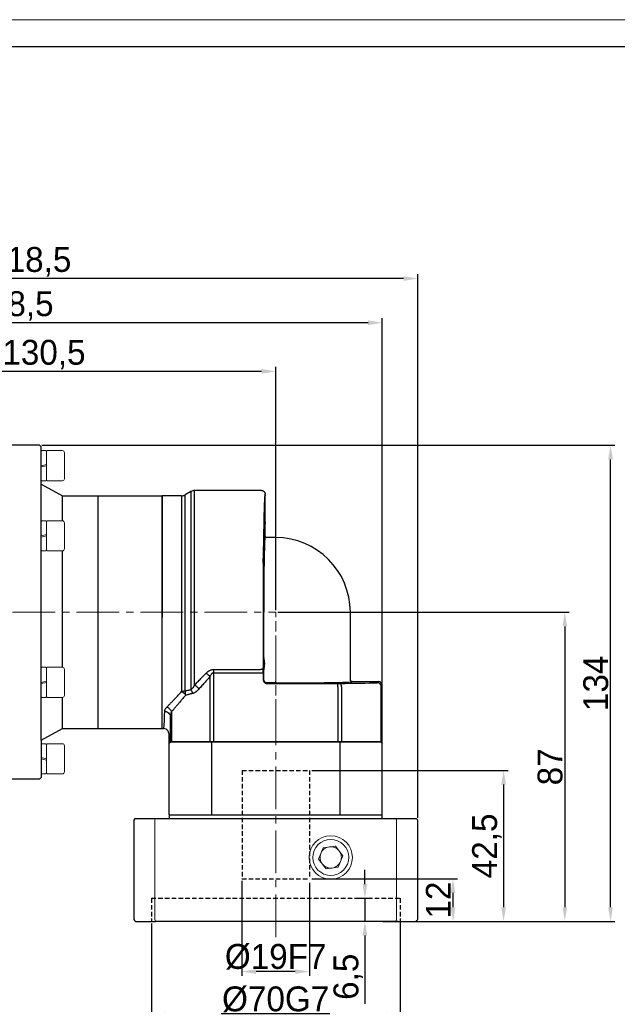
# Model space of a CAD drawing. Header units: millimetres. Extents: x 7406 to 8051, y -916 to -460.
# Tile 8 of 9: x 7709 to 7877, y -737 to -460. Entities that reach past the tile are written whole.
import ezdxf

# ---------------------------------------------------------------- set-up
doc = ezdxf.new("R2010")
doc.units = ezdxf.units.MM
doc.header["$PDSIZE"] = -5
doc.linetypes.add('DASHED2', pattern=[9.525, 6.35, -3.175])
doc.linetypes.add('点画线', pattern=[18, 12, -2, 2, -2])
doc.layers.get('0').update_dxf_attribs({"lineweight": 18})
doc.layers.get('Defpoints').update_dxf_attribs({"lineweight": 18})
doc.layers.add('4虚线层', color=6, linetype='DASHED2')
for name, color, linetype, lineweight in [('7中心线层', 7, '点画线', 18), ('图框_外框线', 7, 'Continuous', 18), ('尺寸线', 7, 'Continuous', 25), ('尺寸线层', 3, 'Continuous', 18), ('标注线', 7, 'Continuous', 18), ('粗实线', 7, 'Continuous', 40)]:
    doc.layers.add(name, color=color, linetype=linetype, lineweight=lineweight)
doc.styles.add('工程字', font='txt')
doc.dimstyles.new('ISO-25', dxfattribs={"dimtxt": 7, "dimasz": 4, "dimexe": 1.25, "dimexo": 0.625, "dimtad": 1, "dimtxsty": '工程字', "dimcen": 2, "dimdle": 8, "dimadec": 0, "dimazin": 0, "dimtfac": 1, "dimtmove": 0, "dimatfit": 3, "dimfxl": 1, "dimarcsym": 0})

# ---------------------------------------------------------------- blocks, each defined once
blk = doc.blocks.new('*D8')
at = {"layer": 'Defpoints', "color": 0}
for p in [(7602.8, -545.61), (7602.8, -617.08), (7811.3, -647.61)]:
    blk.add_point(p, dxfattribs=at)
at = {"layer": '尺寸线层', "color": 0, "lineweight": -2}
for p, q in [((7602.8, -616.45), (7602.8, -544.36)), ((7807.3, -545.61), (7606.8, -545.61)), ((7811.3, -646.98), (7811.3, -544.36))]:
    blk.add_line(p, q, dxfattribs=at)
at = {"layer": '尺寸线层', "color": 0}
for points in [[(7606.8, -544.95), (7606.8, -546.28), (7602.8, -545.61)], [(7807.3, -546.28), (7807.3, -544.95), (7811.3, -545.61)]]:
    blk.add_solid(points, dxfattribs=at)
at = {"layer": '尺寸线层', "color": 0, "insert": (7707.05, -540.9), "char_height": 7, "attachment_point": 5, "style": '工程字'}
blk.add_mtext('\\A1;208,5', dxfattribs=at)
blk = doc.blocks.new('*D9')
at = {"layer": 'Defpoints', "color": 0}
for p in [(7714.8, -580.08), (7875.54, -580.08), (7820.79, -714.08)]:
    blk.add_point(p, dxfattribs=at)
at = {"layer": '尺寸线层', "color": 0, "lineweight": -2}
for p, q in [((7715.43, -580.08), (7876.79, -580.08)), ((7875.54, -710.08), (7875.54, -584.08)), ((7821.42, -714.08), (7876.79, -714.08))]:
    blk.add_line(p, q, dxfattribs=at)
at = {"layer": '尺寸线层', "color": 0}
for points in [[(7876.21, -584.08), (7874.87, -584.08), (7875.54, -580.08)], [(7874.87, -710.08), (7876.21, -710.08), (7875.54, -714.08)]]:
    blk.add_solid(points, dxfattribs=at)
at = {"layer": '尺寸线层', "color": 0, "insert": (7871.42, -647.08), "char_height": 7, "attachment_point": 5, "rotation": 90, "style": '工程字'}
blk.add_mtext('\\A1;134', dxfattribs=at)
blk = doc.blocks.new('*D10')
at = {"layer": 'Defpoints', "color": 0}
for p in [(7781.3, -627.08), (7820.79, -714.08), (7862.68, -714.08)]:
    blk.add_point(p, dxfattribs=at)
at = {"layer": '尺寸线层', "color": 0, "lineweight": -2}
for p, q in [((7781.93, -627.08), (7863.93, -627.08)), ((7862.68, -631.08), (7862.68, -710.08)), ((7821.42, -714.08), (7863.93, -714.08))]:
    blk.add_line(p, q, dxfattribs=at)
at = {"layer": '尺寸线层', "color": 0}
for points in [[(7863.34, -631.08), (7862.01, -631.08), (7862.68, -627.08)], [(7862.01, -710.08), (7863.34, -710.08), (7862.68, -714.08)]]:
    blk.add_solid(points, dxfattribs=at)
at = {"layer": '尺寸线层', "color": 0, "insert": (7858.55, -670.58), "char_height": 7, "attachment_point": 5, "rotation": 90, "style": '工程字'}
blk.add_mtext('\\A1;87', dxfattribs=at)
blk = doc.blocks.new('*D11')
at = {"layer": 'Defpoints', "color": 0}
for p in [(7790.8, -671.58), (7820.79, -714.08), (7845.45, -714.08)]:
    blk.add_point(p, dxfattribs=at)
at = {"layer": '尺寸线层', "color": 0, "lineweight": -2}
for p, q in [((7791.43, -671.58), (7846.7, -671.58)), ((7845.45, -675.58), (7845.45, -710.08)), ((7821.42, -714.08), (7846.7, -714.08))]:
    blk.add_line(p, q, dxfattribs=at)
at = {"layer": '尺寸线层', "color": 0}
for points in [[(7846.11, -675.58), (7844.78, -675.58), (7845.45, -671.58)], [(7844.78, -710.08), (7846.11, -710.08), (7845.45, -714.08)]]:
    blk.add_solid(points, dxfattribs=at)
at = {"layer": '尺寸线层', "color": 0, "insert": (7840.74, -692.83), "char_height": 7, "attachment_point": 5, "rotation": 90, "style": '工程字'}
blk.add_mtext('\\A1;42,5', dxfattribs=at)
blk = doc.blocks.new('*D12')
at = {"layer": 'Defpoints', "color": 0}
for p in [(7602.8, -533.17), (7602.8, -617.08), (7821.3, -685.58)]:
    blk.add_point(p, dxfattribs=at)
at = {"layer": '尺寸线层', "color": 0, "lineweight": -2}
for p, q in [((7602.8, -616.45), (7602.8, -531.92)), ((7821.3, -684.95), (7821.3, -531.92)), ((7817.3, -533.17), (7606.8, -533.17))]:
    blk.add_line(p, q, dxfattribs=at)
at = {"layer": '尺寸线层', "color": 0}
for points in [[(7606.8, -532.51), (7606.8, -533.84), (7602.8, -533.17)], [(7817.3, -533.84), (7817.3, -532.51), (7821.3, -533.17)]]:
    blk.add_solid(points, dxfattribs=at)
at = {"layer": '尺寸线层', "color": 0, "insert": (7712.05, -528.46), "char_height": 7, "attachment_point": 5, "style": '工程字'}
blk.add_mtext('\\A1;218,5', dxfattribs=at)
blk = doc.blocks.new('*D18')
at = {"layer": 'Defpoints', "color": 0}
for p in [(7746.3, -714.08), (7816.3, -713.58), (7746.3, -740.13)]:
    blk.add_point(p, dxfattribs=at)
at = {"layer": '尺寸线层', "color": 0, "lineweight": -2}
for p, q in [((7746.3, -714.7), (7746.3, -741.38)), ((7816.3, -714.2), (7816.3, -741.38)), ((7812.3, -740.13), (7750.3, -740.13))]:
    blk.add_line(p, q, dxfattribs=at)
at = {"layer": '尺寸线层', "color": 0}
for points in [[(7750.3, -739.47), (7750.3, -740.8), (7746.3, -740.13)], [(7812.3, -740.8), (7812.3, -739.47), (7816.3, -740.13)]]:
    blk.add_solid(points, dxfattribs=at)
at = {"layer": '尺寸线层', "color": 0, "insert": (7781.28, -736.01), "char_height": 7, "attachment_point": 5, "style": '工程字'}
blk.add_mtext('\\A1;%%C70G7', dxfattribs=at)
blk = doc.blocks.new('*D19')
at = {"layer": 'Defpoints', "color": 0}
for p in [(7771.78, -702.08), (7790.78, -702.58), (7771.78, -728.19)]:
    blk.add_point(p, dxfattribs=at)
at = {"layer": '尺寸线层', "color": 0, "lineweight": -2}
for p, q in [((7771.78, -702.7), (7771.78, -729.44)), ((7790.78, -703.2), (7790.78, -729.44)), ((7786.78, -728.19), (7775.78, -728.19))]:
    blk.add_line(p, q, dxfattribs=at)
at = {"layer": '尺寸线层', "color": 0}
for points in [[(7775.78, -727.53), (7775.78, -728.86), (7771.78, -728.19)], [(7786.78, -728.86), (7786.78, -727.53), (7790.78, -728.19)]]:
    blk.add_solid(points, dxfattribs=at)
at = {"layer": '尺寸线层', "color": 0, "insert": (7781.28, -724.07), "char_height": 7, "attachment_point": 5, "style": '工程字'}
blk.add_mtext('\\A1;%%C19F7', dxfattribs=at)
blk = doc.blocks.new('*D20')
at = {"layer": 'Defpoints', "color": 0}
for p in [(7790.83, -702.08), (7810.83, -714.08), (7831.19, -714.08)]:
    blk.add_point(p, dxfattribs=at)
at = {"layer": '尺寸线层', "color": 0, "lineweight": -2}
for p, q in [((7791.46, -702.08), (7832.44, -702.08)), ((7831.19, -706.08), (7831.19, -710.08)), ((7811.46, -714.08), (7832.44, -714.08))]:
    blk.add_line(p, q, dxfattribs=at)
at = {"layer": '尺寸线层', "color": 0}
for points in [[(7831.86, -706.08), (7830.53, -706.08), (7831.19, -702.08)], [(7830.53, -710.08), (7831.86, -710.08), (7831.19, -714.08)]]:
    blk.add_solid(points, dxfattribs=at)
at = {"layer": '尺寸线层', "color": 0, "insert": (7827.07, -708.08), "char_height": 7, "attachment_point": 5, "rotation": 90, "style": '工程字'}
blk.add_mtext('\\A1;12', dxfattribs=at)
blk = doc.blocks.new('*D21')
at = {"layer": 'Defpoints', "color": 0}
for p in [(7803.07, -707.58), (7806.41, -714.08), (7816.35, -714.08)]:
    blk.add_point(p, dxfattribs=at)
at = {"layer": '尺寸线层', "color": 0, "lineweight": -2}
for p, q in [((7806.41, -703.58), (7806.41, -699.58)), ((7803.69, -707.58), (7807.66, -707.58)), ((7806.41, -707.58), (7806.41, -714.08)), ((7815.73, -714.08), (7805.16, -714.08)), ((7806.41, -718.08), (7806.41, -737.25))]:
    blk.add_line(p, q, dxfattribs=at)
at = {"layer": '尺寸线层', "color": 0}
for points in [[(7805.74, -703.58), (7807.08, -703.58), (7806.41, -707.58)], [(7807.08, -718.08), (7805.74, -718.08), (7806.41, -714.08)]]:
    blk.add_solid(points, dxfattribs=at)
at = {"layer": '尺寸线层', "color": 0, "insert": (7801.7, -729.66), "char_height": 7, "attachment_point": 5, "rotation": 90, "style": '工程字'}
blk.add_mtext('\\A1;6,5', dxfattribs=at)
blk = doc.blocks.new('*D41')
at = {"layer": 'Defpoints', "color": 0}
for p in [(7650.8, -559.29), (7650.8, -582.64), (7781.3, -627.08)]:
    blk.add_point(p, dxfattribs=at)
at = {"layer": '尺寸线层', "color": 0, "lineweight": -2}
for p, q in [((7650.8, -582.02), (7650.8, -558.04)), ((7777.3, -559.29), (7654.8, -559.29)), ((7781.3, -626.45), (7781.3, -558.04))]:
    blk.add_line(p, q, dxfattribs=at)
at = {"layer": '尺寸线层', "color": 0}
for points in [[(7654.8, -558.63), (7654.8, -559.96), (7650.8, -559.29)], [(7777.3, -559.96), (7777.3, -558.63), (7781.3, -559.29)]]:
    blk.add_solid(points, dxfattribs=at)
at = {"layer": '尺寸线层', "color": 0, "insert": (7716.05, -554.58), "char_height": 7, "attachment_point": 5, "style": '工程字'}
blk.add_mtext('\\A1;130,5', dxfattribs=at)
blk = doc.blocks.new('D64')
at = {"linetype": 'Continuous', "lineweight": 30}
for p, q in [((5.5, 62.01), (3.83, 61.04)), ((25.36, 62.28), (6.49, 62.28)), ((2.83, 60.78), (-2.64, 60.78)), ((-2.64, 28.03), (-2.64, 60.78)), ((26.36, 49.53), (26.36, 53.03)), ((29.36, 49.03), (26.86, 49.03)), ((-2.64, -4.72), (-2.64, 28.03)), ((50.36, 9), (50.36, 28.03)), ((50.86, 8.5), (58.36, 8.5)), ((59.36, -8.47), (59.36, 7.5)), ((-2.64, -4.72), (-2.2, -4.72)), ((-0.64, -8.47), (-0.64, -6.47)), ((-0.32, -8.47), (-0.64, -8.47)), ((0, -8.47), (-0.32, -8.47)), ((10.84, -8.47), (0, -8.47)), ((11.9, -8.47), (10.84, -8.47)), ((46.83, -8.47), (11.9, -8.47)), ((47.88, -8.47), (46.83, -8.47)), ((58.73, -8.47), (47.88, -8.47)), ((59.05, -8.47), (58.73, -8.47)), ((59.36, -8.47), (59.05, -8.47))]:
    blk.add_line(p, q, dxfattribs=at)
at = {"linetype": 'Continuous', "lineweight": 25}
for p, q in [((6.49, 7.58), (6.49, 62.28)), ((26.36, 61.03), (26.36, 61.28)), ((2.83, 60.78), (2.83, 5.7)), ((25.99, 15.22), (25.99, 28.03)), ((11.9, 11.93), (24.85, 11.93)), ((11.9, 11), (11.9, 11.93)), ((25.99, 9.12), (25.99, 11.83)), ((10.84, 9.91), (10.84, -8.47)), ((11.9, 11), (24.86, 11)), ((11.9, -8.47), (11.9, 11)), ((24.86, 11), (25.86, 11)), ((25.86, 11), (25.86, 8.99)), ((25.86, 8.99), (25.99, 9.12)), ((29.36, 8.12), (29.36, 8.62)), ((58.05, 8.18), (58.36, 8.5)), ((26.99, 8.12), (26.86, 7.99)), ((26.86, 7.99), (46.83, 7.99)), ((29.36, 8.12), (26.99, 8.12)), ((46.83, 6.99), (46.83, 7.99)), ((46.83, 6.99), (46.83, -8.47)), ((47.88, 6.99), (47.88, -8.47)), ((59.36, 7.5), (59.05, 7.18)), ((59.05, -1.12), (59.05, 7.18)), ((0, 0), (0, -8.47)), ((-0.32, -1.39), (-0.32, -8.47)), ((59.05, -8.47), (59.05, -1.12))]:
    blk.add_line(p, q, dxfattribs=at)
at = {"linetype": 'Continuous', "lineweight": 25, "flags": 128}
for points in [[(24.85, 11.93), (25.04, 11.94), (25.23, 11.97), (25.4, 12.01), (25.55, 12.07), (25.68, 12.14), (25.77, 12.22), (25.83, 12.31), (25.85, 12.4)], [(47.88, 6.99), (47.87, 7.19), (47.84, 7.37), (47.79, 7.54), (47.73, 7.7), (47.65, 7.82), (47.56, 7.91), (47.46, 7.97), (47.35, 7.99)]]:
    blk.add_lwpolyline(points, dxfattribs=at)
at = {"linetype": 'Continuous', "lineweight": 30}
for centre, radius, start, end in [((2.83, 62.76), 1.99, 270, 299.9873), ((6.49, 60.29), 1.99, 90, 120), ((29.36, 28.03), 21, 0, 90)]:
    blk.add_arc(centre, radius, start, end, dxfattribs=at)
at = {"linetype": 'Continuous', "lineweight": 25}
blk.add_arc((58.05, 7.18), 1, 0.0209, 89.9797, dxfattribs=at)
at = {"linetype": 'Continuous', "lineweight": 30}
for centre, major_axis, ratio, start_param, end_param in [((26.36, 57.03), (0, 4), 0.017455, 0, 3.141593), ((58.36, 7.5), (0.707, 0.707), 0.999695, 5.497939, 7.068431)]:
    blk.add_ellipse(centre, major_axis=major_axis, ratio=ratio, start_param=start_param, end_param=end_param, dxfattribs=at)
at = {"linetype": 'Continuous', "lineweight": 25}
for centre, major_axis, start_param, end_param in [((26.36, 28.03), (0, 21.5), 0.000406, 1.570796), ((25.93, 13.53), (0, 4), 5.149766, 10.558197), ((25.81, 11), (0, 2.99), 4.712389, 5.201566), ((29.36, 8.5), (21.5, 0), 4.712389, 6.282779), ((46.83, 8.01), (0.988, 0), 4.712389, 5.269966), ((29.36, 8.5), (34, 0), 5.269966, 5.707865), ((57.06, 8.18), (0.988, 0), 5.706902, 6.266003)]:
    blk.add_ellipse(centre, major_axis=major_axis, ratio=0.017455, start_param=start_param, end_param=end_param, dxfattribs=at)
blk.add_ellipse((25.93, 42.53), major_axis=(0, 4), ratio=0.017455, dxfattribs=at)
for points, knots in [([(3.83, 5.89), (3.83, 8.24), (3.83, 10.9), (3.83, 16.62), (3.83, 19.68), (3.83, 25.95), (3.83, 29.15), (3.83, 35.44), (3.83, 38.53), (3.83, 44.33), (3.83, 47.04), (3.83, 51.87), (3.83, 53.98), (3.83, 57.44), (3.83, 58.78), (3.83, 60.58), (3.83, 61.04), (3.83, 61.04)], [0, 0, 0, 0, 0.125, 0.125, 0.25, 0.25, 0.375, 0.375, 0.5, 0.5, 0.625, 0.625, 0.75, 0.75, 0.875, 0.875, 1, 1, 1, 1]), ([(5.5, 62.01), (5.5, 62.01), (5.5, 62.01), (5.5, 61.99), (5.5, 61.97), (5.5, 61.93), (5.5, 61.89), (5.5, 61.83), (5.5, 61.77), (5.5, 61.69), (5.5, 61.61), (5.5, 61.51), (5.5, 61.41), (5.5, 61.29), (5.5, 61.17), (5.5, 61.03), (5.5, 60.89), (5.5, 60.74), (5.5, 60.57), (5.5, 60.4), (5.5, 60.22), (5.5, 60.03), (5.5, 59.82), (5.5, 59.61), (5.5, 59.39), (5.5, 59.16), (5.5, 58.93), (5.5, 58.68), (5.5, 58.42), (5.5, 58.16), (5.5, 57.88), (5.5, 57.6), (5.5, 57.31), (5.5, 57.01), (5.5, 56.7), (5.5, 56.38), (5.5, 56.05), (5.5, 55.72), (5.5, 55.38), (5.5, 55.03), (5.5, 54.67), (5.5, 54.3), (5.5, 53.93), (5.5, 53.54), (5.5, 53.16), (5.5, 52.76), (5.5, 52.35), (5.5, 51.94), (5.5, 51.53), (5.5, 51.1), (5.5, 50.67), (5.5, 50.23), (5.5, 49.78), (5.5, 49.33), (5.5, 48.88), (5.5, 48.41), (5.5, 47.94), (5.5, 47.47), (5.5, 46.98), (5.5, 46.5), (5.5, 46), (5.5, 45.51), (5.5, 45), (5.5, 44.49), (5.5, 43.98), (5.5, 43.46), (5.5, 42.94), (5.5, 42.26), (5.5, 41.41), (5.5, 40.39), (5.5, 39.36), (5.5, 38.32), (5.5, 37.26), (5.5, 36.2), (5.5, 35.13), (5.5, 34.05), (5.5, 32.96), (5.5, 31.87), (5.5, 30.77), (5.5, 29.67), (5.5, 28.57), (5.5, 27.47), (5.5, 26.37), (5.5, 25.27), (5.5, 24.18), (5.5, 23.09), (5.5, 22), (5.5, 20.92), (5.5, 19.85), (5.5, 18.78), (5.5, 17.73), (5.5, 16.69), (5.5, 15.65), (5.5, 14.63), (5.5, 13.63), (5.5, 12.64), (5.5, 11.67), (5.5, 10.71), (5.5, 9.77), (5.5, 8.85), (5.5, 7.96), (5.5, 7.08), (5.5, 6.51), (5.5, 6.23)], [0, 0, 0, 0, 0.007576, 0.015152, 0.022728, 0.030304, 0.037879, 0.045455, 0.053031, 0.060607, 0.068183, 0.075759, 0.083335, 0.090911, 0.098486, 0.106062, 0.113638, 0.121214, 0.12879, 0.136366, 0.143942, 0.151518, 0.159093, 0.166669, 0.174245, 0.181821, 0.189397, 0.196973, 0.204549, 0.212125, 0.2197, 0.227276, 0.234852, 0.242428, 0.250004, 0.25758, 0.265156, 0.272732, 0.280307, 0.287883, 0.295459, 0.303035, 0.310611, 0.318187, 0.325763, 0.333339, 0.340914, 0.34849, 0.356066, 0.363642, 0.371218, 0.378794, 0.38637, 0.393946, 0.401521, 0.409097, 0.416673, 0.424249, 0.431825, 0.439401, 0.446977, 0.454553, 0.462128, 0.469704, 0.47728, 0.484856, 0.492432, 0.500008, 0.514293, 0.528579, 0.542864, 0.55715, 0.571435, 0.585721, 0.600006, 0.614292, 0.628577, 0.642863, 0.657148, 0.671434, 0.685719, 0.700005, 0.71429, 0.728576, 0.742861, 0.757147, 0.771432, 0.785718, 0.800003, 0.814289, 0.828574, 0.84286, 0.857145, 0.871431, 0.885716, 0.900002, 0.914287, 0.928573, 0.942858, 0.957144, 0.971429, 0.985715, 1, 1, 1, 1]), ([(26.36, 61.28), (26.36, 61.28), (26.35, 61.27), (26.35, 61.26), (26.34, 61.24), (26.33, 61.21), (26.32, 61.17), (26.31, 61.12), (26.3, 61.07), (26.28, 60.94), (26.25, 60.68), (26.22, 60.21), (26.18, 59.59), (26.13, 58.61), (26.08, 57.05), (26.01, 54.7), (25.96, 51.91), (25.91, 48.73), (25.87, 45.2), (25.83, 41.39), (25.81, 37.35), (25.79, 33.16), (25.78, 28.89), (25.78, 25.32), (25.79, 22.49), (25.8, 20.39), (25.81, 18.32), (25.82, 16.63), (25.83, 15.3), (25.84, 14.32), (25.84, 13.35), (25.85, 12.72), (25.85, 12.4)], [0, 0, 0, 0, 0.007823, 0.01564, 0.023454, 0.031265, 0.039077, 0.046892, 0.05471, 0.062535, 0.093793, 0.125059, 0.156317, 0.187583, 0.250074, 0.312564, 0.375052, 0.437539, 0.500025, 0.56251, 0.624994, 0.687477, 0.74996, 0.812443, 0.843697, 0.874959, 0.906213, 0.937475, 0.953113, 0.968735, 0.984359, 1, 1, 1, 1]), ([(25.99, 15.22), (25.99, 15.18), (25.99, 15.09), (26, 14.96), (26.02, 14.82), (26.04, 14.68), (26.06, 14.54), (26.1, 14.29), (26.15, 13.95), (26.18, 13.52), (26.15, 13.09), (26.09, 12.71), (26.04, 12.37), (26, 12.1), (25.99, 11.92), (25.99, 11.83)], [0, 0, 0, 0, 0.040755, 0.081897, 0.123461, 0.165483, 0.207997, 0.251035, 0.383966, 0.501369, 0.618401, 0.750462, 0.835256, 0.918346, 1, 1, 1, 1]), ([(9.79, 10.9), (9.84, 10.95), (9.93, 11.05), (10.09, 11.18), (10.24, 11.31), (10.39, 11.42), (10.55, 11.52), (10.73, 11.63), (10.94, 11.73), (11.18, 11.82), (11.42, 11.88), (11.66, 11.92), (11.82, 11.93), (11.9, 11.93)], [0, 0, 0, 0, 0.089644, 0.176213, 0.259904, 0.340931, 0.419533, 0.495971, 0.603505, 0.706475, 0.806024, 0.903416, 1, 1, 1, 1]), ([(6.49, 7.58), (6.64, 7.72), (6.92, 8.01), (7.36, 8.45), (7.82, 8.9), (8.29, 9.38), (8.78, 9.87), (9.28, 10.38), (9.62, 10.73), (9.79, 10.9)], [0, 0, 0, 0, 0.130778, 0.265579, 0.404405, 0.547258, 0.69414, 0.845054, 1, 1, 1, 1]), ([(10.84, 9.91), (10.69, 9.73), (10.39, 9.39), (9.93, 8.87), (9.48, 8.37), (9.04, 7.86), (8.6, 7.37), (8.16, 6.88), (7.87, 6.55), (7.72, 6.39)], [0, 0, 0, 0, 0.144654, 0.288698, 0.432138, 0.574981, 0.717234, 0.858905, 1, 1, 1, 1]), ([(9.79, 10.9), (9.98, 10.77), (10.17, 10.61), (10.54, 10.27), (10.7, 10.09), (10.84, 9.91)], [0, 0, 0, 0, 0.5, 0.5, 1, 1, 1, 1]), ([(11.9, 11), (11.88, 11), (11.83, 11), (11.77, 10.98), (11.7, 10.96), (11.63, 10.93), (11.57, 10.89), (11.5, 10.85), (11.43, 10.79), (11.37, 10.73), (11.27, 10.62), (11.14, 10.45), (10.98, 10.2), (10.89, 10.01), (10.84, 9.91)], [0, 0, 0, 0, 0.040766, 0.082342, 0.125323, 0.170248, 0.217591, 0.267757, 0.321087, 0.377865, 0.438325, 0.59803, 0.784876, 1, 1, 1, 1]), ([(25.86, 8.99), (25.86, 8.96), (25.86, 8.89), (25.88, 8.8), (25.9, 8.7), (25.93, 8.61), (25.97, 8.52), (26.02, 8.43), (26.08, 8.36), (26.15, 8.28), (26.22, 8.22), (26.3, 8.16), (26.39, 8.11), (26.47, 8.07), (26.57, 8.03), (26.66, 8.01), (26.76, 7.99), (26.82, 7.99), (26.86, 7.99)], [0, 0, 0, 0, 0.062521, 0.125033, 0.187539, 0.250038, 0.312533, 0.375024, 0.437512, 0.5, 0.562488, 0.624976, 0.687467, 0.749962, 0.812461, 0.874967, 0.937479, 1, 1, 1, 1]), ([(26.99, 8.12), (26.73, 8.12), (26.47, 8.23), (26.1, 8.6), (25.99, 8.86), (25.99, 9.12)], [0, 0, 0, 0, 0.5, 0.5, 1, 1, 1, 1]), ([(-1.29, 1.32), (-1.2, 1.42), (-1.01, 1.62), (-0.71, 1.93), (-0.4, 2.26), (-0.08, 2.59), (0.25, 2.94), (0.59, 3.3), (0.94, 3.67), (1.3, 4.05), (1.67, 4.45), (2.05, 4.85), (2.43, 5.27), (2.7, 5.56), (2.83, 5.7)], [0, 0, 0, 0, 0.075346, 0.152128, 0.230351, 0.31002, 0.391142, 0.473719, 0.557757, 0.64326, 0.730232, 0.818677, 0.908599, 1, 1, 1, 1]), ([(2.83, 5.7), (2.87, 5.72), (2.96, 5.74), (3.1, 5.78), (3.26, 5.82), (3.44, 5.85), (3.63, 5.88), (3.76, 5.88), (3.83, 5.89)], [0, 0, 0, 0, 0.114429, 0.249717, 0.405886, 0.582962, 0.780983, 1, 1, 1, 1]), ([(2.83, 5.7), (2.87, 5.69), (2.94, 5.66), (3.03, 5.61), (3.12, 5.56), (3.2, 5.52), (3.27, 5.47), (3.33, 5.43), (3.38, 5.39), (3.47, 5.32), (3.6, 5.21), (3.76, 5.05), (3.84, 4.94), (3.88, 4.88)], [0, 0, 0, 0, 0.087363, 0.168399, 0.242661, 0.30982, 0.36965, 0.42201, 0.466822, 0.504056, 0.673059, 0.83898, 1, 1, 1, 1]), ([(3.83, 5.89), (3.96, 5.92), (4.23, 5.98), (4.65, 6.07), (5.07, 6.15), (5.36, 6.2), (5.5, 6.23)], [0, 0, 0, 0, 0.251554, 0.502005, 0.751451, 1, 1, 1, 1]), ([(3.83, 5.89), (3.86, 5.74), (3.88, 5.58), (3.9, 5.24), (3.9, 5.06), (3.88, 4.88)], [0, 0, 0, 0, 0.5, 0.5, 1, 1, 1, 1]), ([(5.5, 6.23), (5.59, 6.07), (5.67, 5.89), (5.78, 5.51), (5.82, 5.31), (5.84, 5.12)], [0, 0, 0, 0, 0.5, 0.5, 1, 1, 1, 1]), ([(7.72, 6.39), (7.66, 6.33), (7.55, 6.2), (7.34, 5.99), (7.15, 5.82), (6.97, 5.68), (6.8, 5.55), (6.59, 5.41), (6.34, 5.28), (6.09, 5.18), (5.92, 5.14), (5.84, 5.12)], [0, 0, 0, 0, 0.107061, 0.210621, 0.356254, 0.427351, 0.502144, 0.633578, 0.759733, 0.881532, 1, 1, 1, 1]), ([(6.49, 7.58), (6.72, 7.44), (6.96, 7.26), (7.39, 6.84), (7.58, 6.61), (7.72, 6.39)], [0, 0, 0, 0, 0.5, 0.5, 1, 1, 1, 1]), ([(3.93, 4.63), (3.81, 4.49), (3.57, 4.2), (3.22, 3.78), (2.87, 3.36), (2.53, 2.96), (2.19, 2.56), (1.86, 2.17), (1.53, 1.79), (1.21, 1.41), (0.9, 1.05), (0.59, 0.69), (0.29, 0.34), (0.1, 0.11), (0, 0)], [0, 0, 0, 0, 0.086438, 0.172282, 0.25754, 0.342222, 0.426334, 0.509888, 0.592892, 0.675356, 0.757288, 0.8387, 0.9196, 1, 1, 1, 1]), ([(3.87, 4.86), (3.86, 4.85), (3.85, 4.83), (3.83, 4.82), (3.83, 4.81)], [0, 0, 0, 0, 0.481774, 1, 1, 1, 1]), ([(5.84, 5.12), (5.74, 5.1), (5.53, 5.06), (5.21, 4.99), (4.89, 4.91), (4.57, 4.82), (4.25, 4.73), (4.04, 4.67), (3.93, 4.63)], [0, 0, 0, 0, 0.157533, 0.31869, 0.483494, 0.651967, 0.824129, 1, 1, 1, 1]), ([(-2.2, -4.72), (-2.15, -4.72), (-2.09, -4.31), (-1.99, -2.68), (-1.94, -1.47), (-1.89, 0.1)], [0, 0, 0, 0, 0.5, 0.5, 1, 1, 1, 1]), ([(-1.89, 0.1), (-1.88, 0.13), (-1.88, 0.2), (-1.86, 0.3), (-1.84, 0.4), (-1.81, 0.5), (-1.77, 0.61), (-1.71, 0.74), (-1.62, 0.92), (-1.47, 1.12), (-1.35, 1.25), (-1.29, 1.32)], [0, 0, 0, 0, 0.083134, 0.166095, 0.249025, 0.332062, 0.415344, 0.499011, 0.66651, 0.833133, 1, 1, 1, 1]), ([(-1.89, 0.1), (-1.64, 0.1), (-1.38, 0.04), (-0.92, -0.18), (-0.73, -0.35), (-0.61, -0.53)], [0, 0, 0, 0, 0.5, 0.5, 1, 1, 1, 1]), ([(-1.29, 1.32), (-1.08, 1.25), (-0.85, 1.13), (-0.45, 0.8), (-0.28, 0.6), (-0.17, 0.39)], [0, 0, 0, 0, 0.5, 0.5, 1, 1, 1, 1]), ([(0, 0), (-0.02, -0.05), (-0.06, -0.14), (-0.12, -0.31), (-0.18, -0.49), (-0.25, -0.72), (-0.29, -0.97), (-0.32, -1.21), (-0.32, -1.34), (-0.32, -1.39)], [0, 0, 0, 0, 0.099781, 0.215979, 0.348602, 0.497652, 0.715043, 0.882495, 1, 1, 1, 1]), ([(-0.61, -0.53), (-0.51, -0.67), (-0.44, -0.81), (-0.35, -1.11), (-0.32, -1.25), (-0.32, -1.39)], [0, 0, 0, 0, 0.5, 0.5, 1, 1, 1, 1])]:
    blk.add_open_spline(points, degree=3, knots=knots, dxfattribs=at)
at = {"linetype": 'Continuous', "lineweight": 30}
for points, knots in [([(25.36, 62.28), (25.4, 62.27), (25.47, 62.27), (25.57, 62.26), (25.68, 62.23), (25.79, 62.18), (25.89, 62.13), (25.98, 62.06), (26.09, 61.97), (26.2, 61.84), (26.29, 61.67), (26.35, 61.48), (26.36, 61.34), (26.36, 61.28)], [0, 0, 0, 0, 0.065607, 0.133699, 0.204011, 0.276206, 0.349882, 0.42458, 0.499802, 0.61623, 0.740498, 0.8696, 1, 1, 1, 1]), ([(26.86, 49.03), (26.84, 49.03), (26.79, 49.03), (26.73, 49.04), (26.67, 49.06), (26.62, 49.09), (26.58, 49.11), (26.55, 49.13), (26.53, 49.15), (26.52, 49.16), (26.48, 49.2), (26.42, 49.28), (26.37, 49.4), (26.37, 49.48), (26.36, 49.53)], [0, 0, 0, 0, 0.093918, 0.181291, 0.260181, 0.329119, 0.387102, 0.43352, 0.46805, 0.490553, 0.500987, 0.673892, 0.841975, 1, 1, 1, 1]), ([(50.86, 8.5), (50.84, 8.5), (50.8, 8.5), (50.74, 8.51), (50.68, 8.53), (50.62, 8.56), (50.56, 8.6), (50.5, 8.65), (50.4, 8.77), (50.38, 8.9), (50.36, 9)], [0, 0, 0, 0, 0.077913, 0.1589, 0.242459, 0.327974, 0.414729, 0.501941, 0.643652, 1, 1, 1, 1]), ([(-0.91, -5.46), (-1.04, -5.24), (-1.23, -5.05), (-1.69, -4.79), (-1.95, -4.72), (-2.2, -4.72)], [0, 0, 0, 0, 0.5, 0.5, 1, 1, 1, 1]), ([(-0.64, -6.47), (-0.64, -6.31), (-0.66, -6.14), (-0.75, -5.79), (-0.82, -5.62), (-0.91, -5.46)], [0, 0, 0, 0, 0.5, 0.5, 1, 1, 1, 1])]:
    blk.add_open_spline(points, degree=3, knots=knots, dxfattribs=at)
at = {"linetype": 'Continuous', "lineweight": 25}
for points in [[(6.49, 7.58), (6.2, 6.99), (5.87, 6.48), (5.5, 6.23)], [(3.88, 4.88), (3.88, 4.88), (3.87, 4.87), (3.87, 4.86)], [(3.88, 4.88), (3.9, 4.8), (3.92, 4.72), (3.93, 4.63)], [(-0.17, 0.39), (-0.1, 0.26), (-0.04, 0.13), (0, 0)]]:
    blk.add_open_spline(points, degree=3, dxfattribs=at)

msp = doc.modelspace()

# ---------------------------------------------------------------- linework, layer by layer
for p, q in [((7715.3049, -581.6586), (7715.3049, -589.7586)), ((7715.3097, -581.7912), (7715.5097, -581.5912)), ((7715.3097, -581.7912), (7715.5097, -581.5912)), ((7715.3097, -581.7912), (7715.3097, -589.8912)), ((7715.3097, -581.7912), (7715.3097, -589.8912)), ((7716.6097, -581.5912), (7715.5097, -581.5912)), ((7716.6097, -581.5912), (7715.5097, -581.5912)), ((7716.8097, -581.7912), (7716.6097, -581.5912)), ((7716.8097, -581.7912), (7716.6097, -581.5912)), ((7716.8097, -581.7912), (7717.0097, -581.5912)), ((7716.8097, -581.7912), (7717.0097, -581.5912)), ((7716.8097, -581.7912), (7716.8097, -589.8912)), ((7716.8097, -581.7912), (7716.8097, -589.8912)), ((7717.0097, -581.5912), (7721.2097, -581.5912)), ((7717.0097, -581.5912), (7721.2097, -581.5912)), ((7721.8097, -589.4912), (7721.8097, -582.1912)), ((7721.8097, -589.4912), (7721.8097, -582.1912)), ((7715.3097, -585.8412), (7716.8097, -585.4843)), ((7715.3097, -585.8412), (7716.8097, -585.4843)), ((7715.3097, -586.1981), (7716.8097, -585.8412)), ((7715.3097, -586.1981), (7716.8097, -585.8412)), ((7715.5097, -590.0912), (7715.3097, -589.8912)), ((7715.5097, -590.0912), (7715.3097, -589.8912)), ((7716.6097, -590.0912), (7715.5097, -590.0912)), ((7716.6097, -590.0912), (7715.5097, -590.0912)), ((7716.6097, -590.0912), (7716.8097, -589.8912)), ((7716.6097, -590.0912), (7716.8097, -589.8912)), ((7716.8097, -589.8912), (7717.0097, -590.0912)), ((7716.8097, -589.8912), (7717.0097, -590.0912)), ((7717.0097, -590.0912), (7721.2097, -590.0912)), ((7717.0097, -590.0912), (7721.2097, -590.0912)), ((7715.3097, -601.5301), (7715.5097, -601.3301)), ((7715.3097, -601.5301), (7715.5097, -601.3301)), ((7715.3097, -601.5301), (7715.3097, -609.6301)), ((7715.3097, -601.5301), (7715.3097, -609.6301)), ((7716.6097, -601.3301), (7715.5097, -601.3301)), ((7716.6097, -601.3301), (7715.5097, -601.3301)), ((7716.8097, -601.5301), (7716.6097, -601.3301)), ((7716.8097, -601.5301), (7716.6097, -601.3301)), ((7716.8097, -601.5301), (7717.0097, -601.3301)), ((7716.8097, -601.5301), (7717.0097, -601.3301)), ((7716.8097, -601.5301), (7716.8097, -609.6301)), ((7716.8097, -601.5301), (7716.8097, -609.6301)), ((7717.0097, -601.3301), (7721.2097, -601.3301)), ((7717.0097, -601.3301), (7721.2097, -601.3301)), ((7721.8097, -609.2301), (7721.8097, -601.9301)), ((7721.8097, -609.2301), (7721.8097, -601.9301)), ((7715.3097, -605.5801), (7716.8097, -605.2233)), ((7715.3097, -605.5801), (7716.8097, -605.2233)), ((7715.3097, -605.937), (7716.8097, -605.5801)), ((7715.3097, -605.937), (7716.8097, -605.5801)), ((7715.5097, -609.8301), (7715.3097, -609.6301)), ((7715.5097, -609.8301), (7715.3097, -609.6301)), ((7716.6097, -609.8301), (7715.5097, -609.8301)), ((7716.6097, -609.8301), (7715.5097, -609.8301)), ((7716.6097, -609.8301), (7716.8097, -609.6301)), ((7716.6097, -609.8301), (7716.8097, -609.6301)), ((7716.8097, -609.6301), (7717.0097, -609.8301)), ((7716.8097, -609.6301), (7717.0097, -609.8301)), ((7717.0097, -609.8301), (7721.2097, -609.8301)), ((7717.0097, -609.8301), (7721.2097, -609.8301)), ((7715.3097, -642.7676), (7715.5097, -642.5676)), ((7715.3097, -642.7676), (7715.5097, -642.5676)), ((7715.3097, -642.7676), (7715.3097, -650.8676)), ((7715.3097, -642.7676), (7715.3097, -650.8676)), ((7716.6097, -642.5676), (7715.5097, -642.5676)), ((7716.6097, -642.5676), (7715.5097, -642.5676)), ((7716.8097, -642.7676), (7716.6097, -642.5676)), ((7716.8097, -642.7676), (7716.6097, -642.5676)), ((7716.8097, -642.7676), (7717.0097, -642.5676)), ((7716.8097, -642.7676), (7717.0097, -642.5676)), ((7716.8097, -642.7676), (7716.8097, -650.8676)), ((7716.8097, -642.7676), (7716.8097, -650.8676)), ((7717.0097, -642.5676), (7721.2097, -642.5676)), ((7717.0097, -642.5676), (7721.2097, -642.5676)), ((7721.8097, -650.4676), (7721.8097, -643.1676)), ((7721.8097, -650.4676), (7721.8097, -643.1676)), ((7715.3097, -646.8176), (7716.8097, -646.4608)), ((7715.3097, -646.8176), (7716.8097, -646.4608)), ((7715.3097, -647.1745), (7716.8097, -646.8176)), ((7715.3097, -647.1745), (7716.8097, -646.8176)), ((7715.5097, -651.0676), (7715.3097, -650.8676)), ((7715.5097, -651.0676), (7715.3097, -650.8676)), ((7716.6097, -651.0676), (7715.5097, -651.0676)), ((7716.6097, -651.0676), (7715.5097, -651.0676)), ((7716.6097, -651.0676), (7716.8097, -650.8676)), ((7716.6097, -651.0676), (7716.8097, -650.8676)), ((7716.8097, -650.8676), (7717.0097, -651.0676)), ((7716.8097, -650.8676), (7717.0097, -651.0676)), ((7717.0097, -651.0676), (7721.2097, -651.0676)), ((7717.0097, -651.0676), (7721.2097, -651.0676)), ((7749.3049, -659.8287), (7749.3049, -655.3923)), ((7715.3049, -672.4988), (7715.3049, -664.3988)), ((7715.5097, -664.0662), (7715.3097, -664.2662)), ((7715.5097, -664.0662), (7715.3097, -664.2662)), ((7715.3097, -672.3662), (7715.3097, -664.2662)), ((7715.3097, -672.3662), (7715.3097, -664.2662)), ((7716.6097, -664.0662), (7715.5097, -664.0662)), ((7716.6097, -664.0662), (7715.5097, -664.0662)), ((7716.6097, -664.0662), (7716.8097, -664.2662)), ((7716.6097, -664.0662), (7716.8097, -664.2662)), ((7716.8097, -664.2662), (7717.0097, -664.0662)), ((7716.8097, -664.2662), (7717.0097, -664.0662)), ((7716.8097, -672.3662), (7716.8097, -664.2662)), ((7716.8097, -672.3662), (7716.8097, -664.2662)), ((7717.0097, -664.0662), (7721.2097, -664.0662)), ((7717.0097, -664.0662), (7721.2097, -664.0662)), ((7721.8097, -664.6662), (7721.8097, -671.9662)), ((7721.8097, -664.6662), (7721.8097, -671.9662)), ((7715.3097, -667.9593), (7716.8097, -668.3162)), ((7715.3097, -667.9593), (7716.8097, -668.3162)), ((7715.3097, -668.3162), (7716.8097, -668.673)), ((7715.3097, -668.3162), (7716.8097, -668.673)), ((7715.3097, -672.3662), (7715.5097, -672.5662)), ((7715.3097, -672.3662), (7715.5097, -672.5662)), ((7716.6097, -672.5662), (7715.5097, -672.5662)), ((7716.6097, -672.5662), (7715.5097, -672.5662)), ((7716.8097, -672.3662), (7716.6097, -672.5662)), ((7716.8097, -672.3662), (7716.6097, -672.5662)), ((7716.8097, -672.3662), (7717.0097, -672.5662)), ((7716.8097, -672.3662), (7717.0097, -672.5662)), ((7717.0097, -672.5662), (7721.2097, -672.5662)), ((7717.0097, -672.5662), (7721.2097, -672.5662)), ((7747.3012, -713.5787), (7747.3012, -685.5787)), ((7815.3086, -685.5787), (7815.3086, -713.5787)), ((7794.6772, -693.3296), (7793.3503, -696.5295)), ((7798.1118, -692.8788), (7794.6772, -693.3296)), ((7800.2195, -695.6279), (7798.1118, -692.8788)), ((7793.3503, -696.5295), (7795.458, -699.2786)), ((7798.8926, -698.8278), (7800.2195, -695.6279)), ((7795.458, -699.2786), (7798.8926, -698.8278))]:
    msp.add_line(p, q)
for centre, radius, start, end in [((7721.2097, -582.1912), 0.6, 0, 90), ((7721.2097, -589.4912), 0.6, 270, 0), ((7721.2097, -601.9301), 0.6, 0, 90), ((7721.2097, -601.9301), 0.6, 0, 90), ((7721.2097, -609.2301), 0.6, 270, 0), ((7721.2097, -609.2301), 0.6, 270, 0), ((7721.2097, -643.1676), 0.6, 0, 90), ((7721.2097, -643.1676), 0.6, 0, 90), ((7721.2097, -650.4676), 0.6, 270, 0), ((7721.2097, -650.4676), 0.6, 270, 0), ((7721.2097, -664.6662), 0.6, 0, 90), ((7721.2097, -671.9662), 0.6, 270, 0), ((7796.7849, -696.0787), 5.053, 67.477326, 247.477326), ((7796.7849, -696.0787), 5.053, 247.477326, 67.477326), ((7796.7849, -696.0787), 3, 157.477326, 217.477326), ((7796.7849, -696.0787), 3, 97.477326, 157.477326), ((7796.7849, -696.0787), 3, 67.477326, 97.477326), ((7796.7849, -696.0787), 3, 37.477326, 67.477326), ((7796.7849, -696.0787), 3, 337.477326, 37.477326), ((7796.7849, -696.0787), 3, 217.477326, 247.477326), ((7796.7849, -696.0787), 3, 277.477326, 337.477326), ((7796.7849, -696.0787), 3, 247.477326, 277.477326)]:
    msp.add_arc(centre, radius, start, end)
at = {"extrusion": (0, 0, -1)}
for start, end in [(270, 90), (90, 270)]:
    msp.add_arc((-7796.7849, -696.0787), 6.1, start, end, dxfattribs=at)
for points in [[(7747.3012, -685.5787), (7747.3625, -685.412), (7747.4239, -685.2453), (7747.4855, -685.0787)], [(7815.1243, -685.0787), (7815.1859, -685.2453), (7815.2473, -685.412), (7815.3086, -685.5787)], [(7747.4855, -714.0787), (7747.4239, -713.9121), (7747.3625, -713.7454), (7747.3012, -713.5787)], [(7815.3086, -713.5787), (7815.2473, -713.7454), (7815.1859, -713.9121), (7815.1243, -714.0787)]]:
    msp.add_open_spline(points, degree=3)
at = {"layer": '4虚线层', "color": 0, "lineweight": -2, "ltscale": 0.2}
for p, q in [((7771.8049, -671.5787), (7771.8049, -702.0787)), ((7771.8049, -671.5787), (7790.8049, -671.5787)), ((7790.8049, -671.5787), (7790.8049, -702.0787)), ((7771.7849, -702.0787), (7790.7849, -702.0787)), ((7746.3049, -707.5787), (7816.3049, -707.5787)), ((7746.3049, -707.5787), (7746.3049, -714.0787)), ((7816.3049, -707.5787), (7816.3049, -714.0787))]:
    msp.add_line(p, q, dxfattribs=at)
at = {"layer": '7中心线层'}
for p in [(7599.2349, -627.0787), (7781.3049, -718.4826), (7781.3049, -663.5787)]:
    msp.add_line(p, (7781.3049, -627.0787), dxfattribs=at)
at = {"layer": '图框_外框线', "color": 3}
msp.add_lwpolyline([(7406.0841, -916.3861), (8051.0076, -916.3861), (8051.0076, -460.333), (7406.0841, -460.333)], close=True, dxfattribs=at)
at = {"layer": '图框_外框线', "color": 3, "lineweight": 25}
msp.add_lwpolyline([(7444.4724, -908.7084), (8043.3299, -908.7084), (8043.3299, -468.0107), (7444.4724, -468.0107)], close=True, dxfattribs=at)
at = {"layer": '标注线', "color": 0, "lineweight": -3}
for p, q in [((7751.6428, -663.6408), (7751.3049, -663.9787)), ((7763.2771, -663.9787), (7763.3884, -663.5787)), ((7763.2771, -683.9787), (7763.2771, -663.9787)), ((7799.2214, -663.5787), (7799.3327, -663.9787)), ((7799.3327, -663.9787), (7799.3327, -683.9787)), ((7810.9049, -663.5787), (7811.3049, -663.9787))]:
    msp.add_line(p, q, dxfattribs=at)
at = {"layer": '标注线', "color": 1, "lineweight": -3}
for p, q in [((7763.2671, -683.9787), (7763.2949, -684.0787)), ((7799.3227, -683.9787), (7799.2949, -684.0787))]:
    msp.add_line(p, q, dxfattribs=at)
at = {"layer": '粗实线', "linetype": 'Continuous', "lineweight": 30}
for p, q in [((7714.8049, -580.0787), (7701.3049, -580.0787)), ((7714.8049, -580.0787), (7715.3049, -580.5787)), ((7715.3049, -663.0787), (7715.3049, -580.5787)), ((7715.3049, -591.0787), (7721.3049, -594.3287)), ((7721.3049, -594.3287), (7731.3049, -594.3287)), ((7731.3049, -594.3287), (7749.3049, -594.3287)), ((7749.3049, -594.3286), (7749.3049, -628.5786)), ((7749.3049, -594.3286), (7749.3049, -628.5786)), ((7749.3049, -655.3923), (7749.3049, -594.3287)), ((7749.3049, -659.8287), (7749.3049, -594.3287)), ((7715.3049, -663.0787), (7721.3049, -659.8287)), ((7721.3049, -659.8287), (7731.3049, -659.8287)), ((7731.3049, -659.8287), (7749.3049, -659.8287)), ((7715.3049, -663.0787), (7715.3049, -673.5787)), ((7714.8049, -674.0787), (7701.3049, -674.0787)), ((7714.8049, -674.0787), (7715.3049, -673.5787))]:
    msp.add_line(p, q, dxfattribs=at)
at = {"layer": '粗实线', "color": 0, "lineweight": 30}
for p, q in [((7721.3049, -601.3377), (7721.3049, -594.3287)), ((7731.3049, -659.8287), (7731.3049, -594.3287)), ((7721.3049, -642.5752), (7721.3049, -609.8225)), ((7721.3049, -659.8287), (7721.3049, -651.06)), ((7751.3049, -663.5787), (7751.6079, -663.5787)), ((7751.3049, -683.9787), (7751.3049, -663.5787)), ((7751.6079, -663.5787), (7762.7822, -663.5787)), ((7762.7822, -663.5787), (7763.8407, -663.5787)), ((7763.8407, -663.5787), (7798.7691, -663.5787)), ((7798.7691, -663.5787), (7799.8276, -663.5787)), ((7799.8276, -663.5787), (7811.0019, -663.5787)), ((7811.3049, -663.5787), (7811.0019, -663.5787)), ((7811.3049, -683.9787), (7811.3049, -663.5787)), ((7751.2949, -683.9787), (7751.3949, -684.0787)), ((7751.3049, -684.0787), (7811.3049, -684.0787)), ((7751.3049, -684.0787), (7751.3049, -685.0787)), ((7751.3149, -684.0787), (7763.2671, -684.0787)), ((7751.3149, -684.0787), (7763.2671, -684.0787)), ((7799.2989, -684.0787), (7811.2712, -684.0787)), ((7799.2989, -684.0787), (7811.2712, -684.0787)), ((7811.2949, -683.9787), (7811.1949, -684.0787)), ((7811.3049, -685.0787), (7811.3049, -684.0787)), ((7741.3049, -685.5787), (7741.3049, -713.5787)), ((7741.8049, -685.0787), (7747.4855, -685.0787)), ((7747.4855, -685.0787), (7815.1243, -685.0787)), ((7815.1243, -685.0787), (7820.8049, -685.0787)), ((7821.3049, -713.5787), (7821.3049, -685.5787)), ((7741.8049, -714.0787), (7747.4855, -714.0787)), ((7815.1243, -714.0787), (7747.4855, -714.0787)), ((7815.1243, -714.0787), (7820.8049, -714.0787))]:
    msp.add_line(p, q, dxfattribs=at)
for points in [[(7741.8049, -685.0787), (7741.6383, -685.2453), (7741.4716, -685.412), (7741.3049, -685.5787)], [(7821.3049, -685.5787), (7821.1382, -685.412), (7820.9715, -685.2453), (7820.8049, -685.0787)], [(7741.3049, -713.5787), (7741.4716, -713.7454), (7741.6383, -713.9121), (7741.8049, -714.0787)], [(7820.8049, -714.0787), (7820.9715, -713.9121), (7821.1382, -713.7454), (7821.3049, -713.5787)]]:
    msp.add_open_spline(points, degree=3, dxfattribs=at)

# ---------------------------------------------------------------- block references
at = {"layer": '尺寸线', "color": 7}
msp.add_blockref('D64', (7751.9407, -655.1045), dxfattribs=at)

# ---------------------------------------------------------------- dimensions: what is measured, and where the dimension line sits
at = {"layer": '尺寸线层'}
for base, p1, picture, middle in [((7602.8005, -533.1734), (7821.3049, -685.5787), '*D12', (7712.0527, -533.1734)), ((7602.8005, -545.6119), (7811.3049, -647.6067), '*D8', (7707.0527, -545.6119))]:
    dim = msp.add_linear_dim(base=base, p1=p1, p2=(7602.8005, -617.0787), dimstyle='ISO-25', override={"dimsah": 1, "dimtolj": 1}, dxfattribs=at)
    dim.commit()
    dim.dimension.update_dxf_attribs({"geometry": picture, "text_midpoint": middle, "dimtype": 160})
dim = msp.add_linear_dim(base=(7650.8049, -559.2927), p1=(7781.3049, -627.0787), p2=(7650.8049, -582.6429), dimstyle='ISO-25', override={"dimsah": 1, "dimtolj": 1}, dxfattribs=at)
dim.commit()
dim.dimension.update_dxf_attribs({"geometry": '*D41', "text_midpoint": (7716.0549, -554.5811)})
for base, p1, p2, angle, picture, middle in [((7875.5402, -580.0787), (7820.7912, -714.0787), (7714.8049, -580.0787), 90, '*D9', (7875.5402, -647.0787)), ((7862.6751, -714.0787), (7781.3049, -627.0787), (7820.7912, -714.0787), 90, '*D10', (7862.6751, -670.5787)), ((7845.4482, -714.0787), (7790.8049, -671.5787), (7820.7912, -714.0787), 270, '*D11', (7845.4482, -692.8287)), ((7806.4094, -714.0787), (7803.0656, -707.5787), (7816.3524, -714.0787), 270, '*D21', (7806.4094, -729.6646)), ((7831.1925, -714.0787), (7790.8324, -702.0787), (7810.8324, -714.0787), 270, '*D20', (7831.1925, -708.0787))]:
    dim = msp.add_linear_dim(base=base, p1=p1, p2=p2, angle=angle, dimstyle='ISO-25', override={"dimsah": 1, "dimtolj": 1}, dxfattribs=at)
    dim.commit()
    dim.dimension.update_dxf_attribs({"geometry": picture, "text_midpoint": middle, "dimtype": 160})
for base, p1, p2, text, picture, middle in [((7771.7849, -728.1929), (7790.7849, -702.5787), (7771.7849, -702.0787), '%%C<>F7', '*D19', (7781.2849, -728.1929)), ((7746.3049, -740.1323), (7816.3049, -713.5787), (7746.3049, -714.0787), '%%C<>G7', '*D18', (7781.2849, -740.1323))]:
    dim = msp.add_linear_dim(base=base, p1=p1, p2=p2, text=text, dimstyle='ISO-25', override={"dimsah": 1, "dimtolj": 1}, dxfattribs=at)
    dim.commit()
    dim.dimension.update_dxf_attribs({"geometry": picture, "text_midpoint": middle, "dimtype": 160})

doc.saveas('drawing.dxf')
